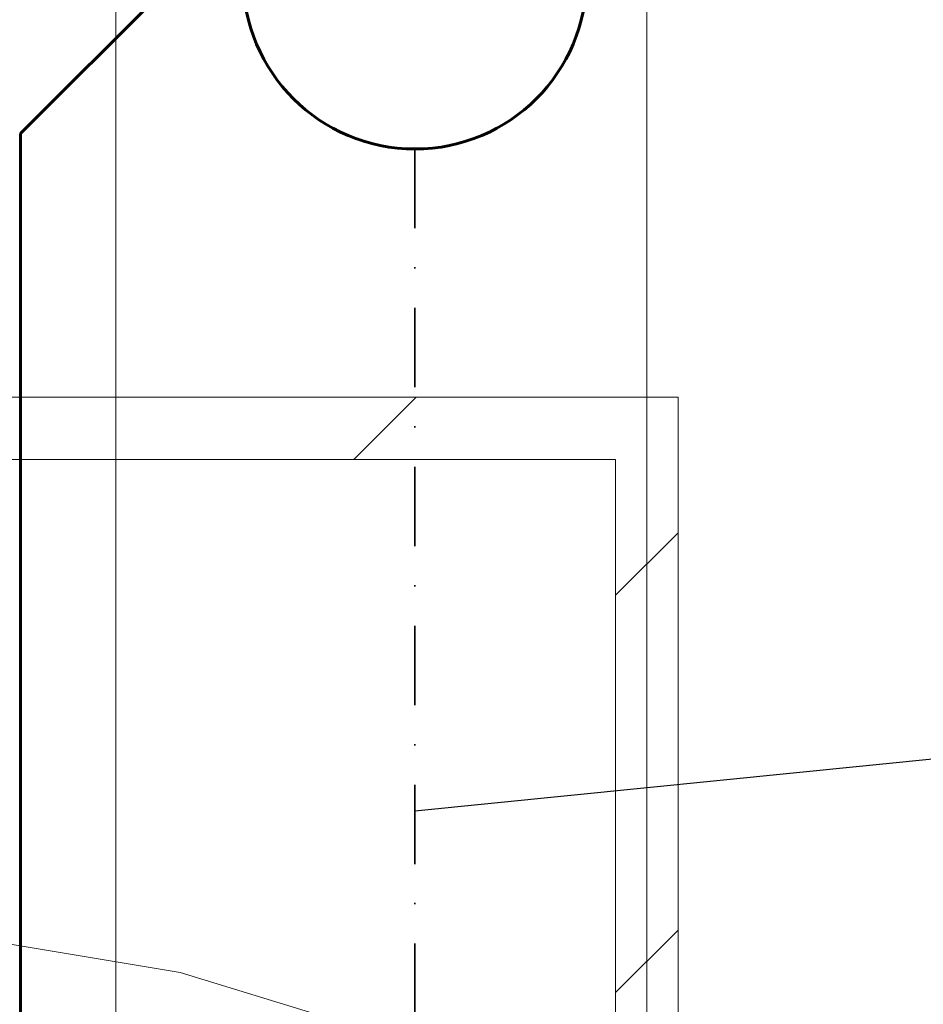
# Model space of a CAD drawing. Header units: millimetres. Extents: x 204754 to 499005, y -178579 to -103222.
# Tile 16 of 178: x 220736 to 221026, y -134313 to -133998. Entities that reach past the tile are written whole.
import ezdxf
from ezdxf import colors
from ezdxf.entities.mleader import LeaderData, LeaderLine
from ezdxf.math import Vec2, Vec3

# ---------------------------------------------------------------- set-up
doc = ezdxf.new("R2010")
doc.units = ezdxf.units.MM
doc.header["$MEASUREMENT"] = 0
doc.linetypes.add('KRESKAKROPKAX2', pattern=[50.8, 25.4, -12.7, 0, -12.7])
doc.layers.get('0').update_dxf_attribs({"color": 252, "lineweight": 5})
for name, color, linetype, lineweight in [('G-IMPT_Nr_pióra__47', 252, 'Continuous', 5), ('IS_KS', 34, 'Continuous', 60), ('IS_KS pod stropem', 210, 'KRESKAKROPKAX2', 35), ('IS_opisy', 7, 'Continuous', 35), ('Nowe_! NAZWY POM_Nr_pióra__19', 252, 'Continuous', 5), ('Nowe_220-A Ściany', 252, 'Continuous', 5), ('Nowe_220-A Ściany_Nr_pióra__87', 252, 'Continuous', 5), ('Nowe_Nowe_220(1)-A Ściany zewnętrzne_Nr_pióra__57', 252, 'Continuous', 5)]:
    doc.layers.add(name, color=color, linetype=linetype, lineweight=lineweight)
doc.styles.add('Opisowy', font='arial.ttf')

# ---------------------------------------------------------------- blocks, each defined once
blk = doc.blocks.new('podkład 20251118')
at = {"layer": 'G-IMPT_Nr_pióra__47', "color": 252, "linetype": 'Continuous', "lineweight": 5}
for p, q in [((220787.73, -134302.71), (220629.71, -134276.38)), ((220787.73, -134302.71), (220629.71, -134276.38)), ((220937.11, -134348.45), (220787.73, -134302.71)), ((220937.11, -134348.45), (220787.73, -134302.71))]:
    blk.add_line(p, q, dxfattribs=at)
at = {"layer": 'Nowe_! NAZWY POM_Nr_pióra__19', "color": 252, "linetype": 'Continuous', "lineweight": 5}
blk.add_line((220767.11, -135078.45), (220767.11, -133178.45), dxfattribs=at)
at = {"layer": 'Nowe_220-A Ściany', "color": 252, "linetype": 'Continuous', "lineweight": 5}
for p, q in [((220843.29, -134138.45), (220863.29, -134118.45)), ((220927.11, -134181.91), (220947.11, -134161.91)), ((220927.11, -134309.19), (220947.11, -134289.19))]:
    blk.add_line(p, q, dxfattribs=at)
at = {"layer": 'Nowe_220-A Ściany_Nr_pióra__87', "color": 252, "linetype": 'Continuous', "lineweight": 5}
for p, q in [((220947.11, -134118.45), (220527.11, -134118.45)), ((220947.11, -135078.45), (220947.11, -134118.45)), ((220507.11, -134138.45), (220927.11, -134138.45)), ((220927.11, -134138.45), (220927.11, -135078.45))]:
    blk.add_line(p, q, dxfattribs=at)
at = {"layer": 'Nowe_Nowe_220(1)-A Ściany zewnętrzne_Nr_pióra__57', "color": 252, "linetype": 'Continuous', "lineweight": 5}
blk.add_line((220937.11, -134518.45), (220937.11, -133178.45), dxfattribs=at)
blk = doc.blocks.new('_None')

msp = doc.modelspace()

# ---------------------------------------------------------------- linework, layer by layer
at = {"layer": 'IS_KS'}
for p in [(220786.61, -133983.99), (220736.61, -134608.45)]:
    msp.add_line(p, (220736.61, -134033.99), dxfattribs=at)
msp.add_circle((220862.85, -133983.99), 55, dxfattribs=at)
at = {"layer": 'IS_KS pod stropem'}
msp.add_line((220862.85, -134038.99), (220862.85, -135292.89), dxfattribs=at)

# ---------------------------------------------------------------- block references
msp.add_blockref('podkład 20251118', (0, 0))

# ---------------------------------------------------------------- leaders
at = {"layer": 'IS_opisy', "lineweight": 25}
ml = msp.add_multileader_mtext('Standard', dxfattribs=at)
ml.set_content('{\\fArial Narrow|b0|i0|c238|p34;Instalacje prowadzić pod stropem}', color=256, style='Opisowy')
ml.set_leader_properties()
ml.set_arrow_properties(name='NONE')
ml.build(insert=Vec2(0, 0))
ml.multileader.update_dxf_attribs({"dogleg_length": 0.1, "arrow_head_size": 8.61})
ctx = ml.context
ctx.base_point, ctx.char_height, ctx.arrow_head_size, ctx.landing_gap_size, ctx.plane_origin, ctx.plane_x_axis, ctx.plane_y_axis = Vec3(222166.02, -134120.11), 168, 8.61, 0.861, Vec3(216388.6, -136682.59), Vec3(1, -0.000005), Vec3(0.000005, 1)
ctx.text_align_type = 2
notes = []
notes.append((ctx, [(1, (1, 1, 0), (222165.92, -134120.11), (1, -0.000005), 0.1, [(0, [(220862.85, -134251)], 256, [])])]))
ctx.mtext.insert, ctx.mtext.text_direction, ctx.mtext.rotation, ctx.mtext.width, ctx.mtext.alignment, ctx.mtext.flow_direction = Vec3(224242.13, -134012.8), Vec3(1, -0.000005), 6.283181, 2253.5296, 3, 5
for ctx, leaders in notes:
    for number, flags, end, landing, length, lines in leaders:
        leader = LeaderData()
        leader.index, (leader.has_last_leader_line, leader.has_dogleg_vector, leader.attachment_direction) = number, flags
        leader.last_leader_point, leader.dogleg_vector, leader.dogleg_length = Vec3(end), Vec3(landing), length
        for number, points, colour, breaks in lines:
            line = LeaderLine()
            line.index, line.vertices, line.color, line.breaks = number, Vec3.list(points), colors.encode_raw_color(colour), breaks
            leader.lines.append(line)
        ctx.leaders.append(leader)

doc.saveas('drawing.dxf')
